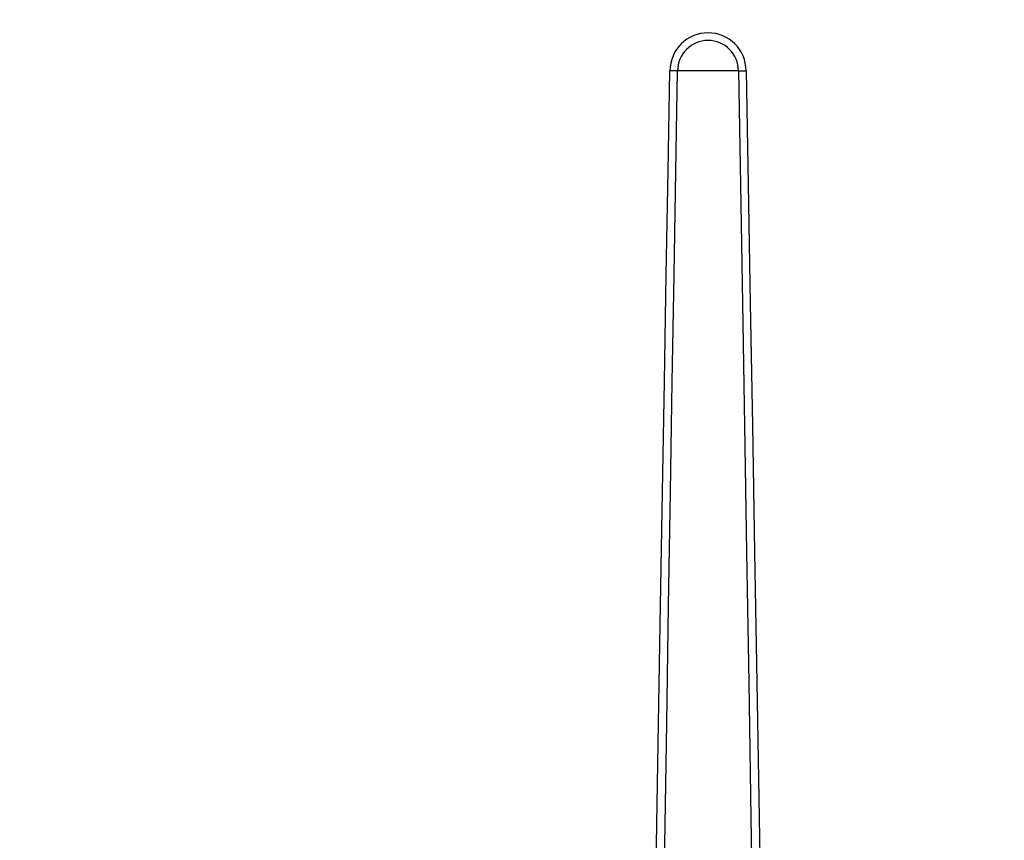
# Model space of a CAD drawing. Header units: centimetres. Extents: x 22052 to 56535, y 76485 to 78519.
# Tile 41 of 235: x 35456.05 to 35462.66, y 77889.25 to 77894.75. Entities that reach past the tile are written whole.
import ezdxf
from ezdxf import colors
from ezdxf.entities.mleader import LeaderData, LeaderLine
from ezdxf.math import Vec2, Vec3

# ---------------------------------------------------------------- set-up
doc = ezdxf.new("R2010")
doc.units = ezdxf.units.CM
doc.layers.add('$_urządzenia', color=250, linetype='Continuous')
doc.layers.add('IS_Opis', color=250, linetype='Continuous', lineweight=9)
doc.styles.add('styl1', font='ARIALN.TTF')

# ---------------------------------------------------------------- blocks, each defined once
blk = doc.blocks.new('A$C92957c0b')
at = {"layer": '$_urządzenia'}
for p, q in [((-2.041, -46), (-2.551, -45.99)), ((2.041, -46), (-2.041, -46)), ((2.041, -46), (2.551, -45.99))]:
    blk.add_line(p, q, dxfattribs=at)
for points in [[(-4.435, -163.345), (-4.291, -153.001), (-4.148, -142.998), (-4.006, -133.337), (-3.866, -124.017), (-3.727, -114.999), (-3.589, -106.284), (-3.454, -97.87), (-3.319, -89.722), (-3.187, -81.839), (-3.056, -74.221), (-2.927, -66.83), (-2.8, -59.656), (-2.675, -52.709), (-2.551, -45.99)], [(-3.837, -163.352), (-3.7, -153.008), (-3.563, -143.005), (-3.428, -133.344), (-3.293, -124.025), (-3.16, -115.007), (-3.029, -106.292), (-2.899, -97.879), (-2.771, -89.731), (-2.645, -81.848), (-2.52, -74.23), (-2.398, -66.84), (-2.277, -59.665), (-2.158, -52.719), (-2.041, -46)], [(2.041, -46), (2.174, -53.647), (2.309, -61.573), (2.447, -69.778), (2.586, -78.251), (2.728, -87.002), (2.871, -96.068), (3.016, -105.446), (3.162, -115.139), (3.31, -125.186), (3.459, -135.58), (3.609, -146.327), (3.76, -157.493), (3.911, -169.071), (4.062, -181.067), (4.214, -193.57), (4.365, -206.614), (4.516, -220.164), (4.665, -234.207), (4.811, -248.827), (4.954, -263.94), (5.09, -279.274), (5.218, -294.868), (5.339, -310.683)], [(2.551, -45.99), (2.692, -53.637), (2.835, -61.563), (2.979, -69.769), (3.125, -78.241), (3.274, -86.993), (3.424, -96.059), (3.576, -105.438), (3.729, -115.131), (3.884, -125.179), (4.039, -135.572), (4.196, -146.32), (4.354, -157.487), (4.512, -169.065), (4.67, -181.062), (4.829, -193.566), (4.987, -206.61), (5.146, -220.16), (5.301, -234.204), (5.454, -248.825), (5.604, -263.939), (5.746, -279.273), (5.88, -294.868), (6.007, -310.684)]]:
    blk.add_lwpolyline(points, dxfattribs=at)
for radius, start, end in [(2.551, 0.2248, 179.7752), (2.041, 0, 180)]:
    blk.add_arc((0, -46), radius, start, end, dxfattribs=at)

msp = doc.modelspace()

# ---------------------------------------------------------------- block references
at = {"layer": '$_urządzenia', "xscale": 0.1, "yscale": 0.1, "zscale": 0.1}
msp.add_blockref('A$C92957c0b', (35460.6695, 77899.0097), dxfattribs=at)

# ---------------------------------------------------------------- leaders
at = {"layer": 'IS_Opis'}
ml = msp.add_multileader_mtext('Standard', dxfattribs=at)
ml.set_content('Projektowany kocioł gazowy 1-funkcyjny 100kW z zamkniętą komorą spalania. Wyposażony w przewód powietrzno-spalinowy 160/110 wyprowadzony ponad dach budynku', color=256, style='styl1')
ml.set_leader_properties()
ml.build(insert=Vec2(0, 0))
ml.multileader.update_dxf_attribs({"dogleg_length": 5, "arrow_head_size": 7.5})
ctx = ml.context
ctx.base_point, ctx.char_height, ctx.arrow_head_size, ctx.landing_gap_size, ctx.plane_origin = Vec3(35142.7244, 77977.5434), 12, 7.5, 5, Vec3(35518.2018, 77880.0378)
ctx.text_align_type = 2
notes = []
notes.append((ctx, [(1, (1, 1, 0), (35460.6695, 77977.5434), (-1, 0), 6.7091, [(2, [(35600.6695, 77899.0097), (35460.6695, 77899.0097), (35530.6695, 77899.0097)], 0, [])])]))
ctx.mtext.insert, ctx.mtext.width, ctx.mtext.defined_height, ctx.mtext.alignment, ctx.mtext.flow_direction = Vec3(35448.9604, 77985.3073), 316.717556, 76.915, 3, 5
for ctx, leaders in notes:
    for number, flags, end, landing, length, lines in leaders:
        leader = LeaderData()
        leader.index, (leader.has_last_leader_line, leader.has_dogleg_vector, leader.attachment_direction) = number, flags
        leader.last_leader_point, leader.dogleg_vector, leader.dogleg_length = Vec3(end), Vec3(landing), length
        for number, points, colour, breaks in lines:
            line = LeaderLine()
            line.index, line.vertices, line.color, line.breaks = number, Vec3.list(points), colors.encode_raw_color(colour), breaks
            leader.lines.append(line)
        ctx.leaders.append(leader)

doc.saveas('drawing.dxf')
